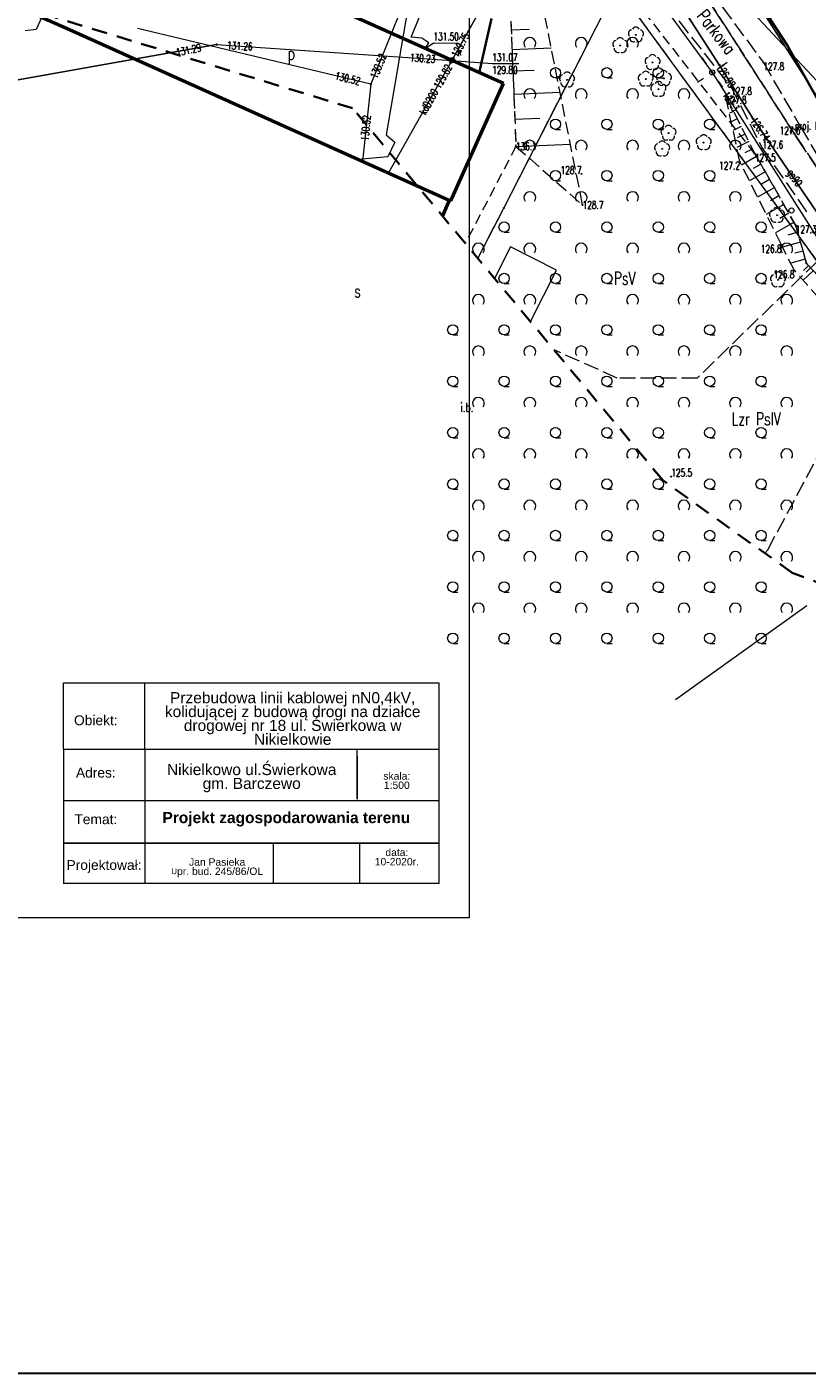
# Model space of a CAD drawing. Header units: metres. Extents: x 7471162 to 7473271, y 5962027 to 5964034.
# Tile 16 of 75: x 7471346 to 7471422, y 5963811 to 5963942. Entities that reach past the tile are written whole.
import ezdxf
from ezdxf.enums import TextEntityAlignment as Align

# ---------------------------------------------------------------- set-up
doc = ezdxf.new("R2010")
doc.units = ezdxf.units.M
doc.header["$MEASUREMENT"] = 0
for name, pattern in [('2_1', [0]), ('2_BUBZ02', [1.75, 1.25, -0.5]), ('2_BUBZ02G', [1.75, 1.25, -0.5]), ('2_BUIB12_02', [0]), ('2_BUIB12_03', [0]), ('2_KTJZ01', [2, 1.5, -0.5]), ('2_KTOK05_01', [7.5, 7.5]), ('2_PTTL', [1.5, 1, -0.5]), ('2_PTWP03', [0]), ('3_EGBB01', [0]), ('4', [2.5, 1.5, -1]), ('4_1', [0]), ('4_SUPB_P_01', [2.5, 2, -0.5]), ('4_SUPE_01', [0]), ('4_SUPG_01', [0]), ('4_SUPK_01', [0]), ('4_SUPK_P_01', [2.5, 2, -0.5]), ('4_SUPW_01', [0]), ('DASHED', [19.05, 12.7, -6.35]), ('GDE', [0]), ('GUK', [2, 1.5, -0.5])]:
    doc.linetypes.add(name, pattern=pattern)
doc.layers.get('0').update_dxf_attribs({"color": 250, "linetype": 'CONTINUOUS', "lineweight": 100})
doc.layers.add('1300309-opisy', color=7, linetype='CONTINUOUS')
doc.layers.add('A_ramka', color=1, linetype='CONTINUOUS', lineweight=60, plot=False)
for name, color, linetype, lineweight in [('BUBZ_L_1', 7, '2_BUBZ02', 18), ('BUIB_E_T_6', 7, 'CONTINUOUS', 18), ('BUIB_L_10', 7, '2_BUIB12_02', 25), ('Dzialki', 7, 'GDE', 18), ('EGBB_E_T_0', 7, 'CONTINUOUS', 25), ('EGBB_L_1', 5, '3_EGBB01', 50), ('Kontury', 90, 'GUK', 18), ('KTJZ_L_0', 7, '2_KTJZ01', 18), ('KTOK_L_4', 7, '2_KTOK05_01', 35), ('KTUL_E_T_0', 7, 'CONTINUOUS', 25), ('LINIE_L_1', 90, '4', 35), ('Numery_konturow', 90, 'CONTINUOUS', 13), ('OBOP_T_1', 3, 'CONTINUOUS', 18), ('PROJ. LINIA KABLOWA nn', 1, 'DASHED', 40), ('PTTL_L_3', 7, '2_PTTL', 18), ('PTWP_L_2', 141, '2_1', 18), ('Punkty', 7, 'CONTINUOUS', 18), ('RTPW_T_0', 7, 'CONTINUOUS', 15), ('SUPE_L_3', 1, '4_SUPE_01', 18), ('SUPG_E_T_2', 7, 'CONTINUOUS', 15), ('SUPG_L_2', 52, '4_SUPG_01', 18), ('SUPK_E_T_0', 34, 'CONTINUOUS', 15), ('SUPK_L_0', 34, '4_SUPK_01', 18), ('SUPP_L_4', 34, '4_SUPK_P_01', 18), ('SUPS_E_T_4', 34, 'CONTINUOUS', 18), ('SUPS_T_4', 34, 'CONTINUOUS', 18), ('SUPW_L_0', 5, '4_SUPW_01', 18), ('SUSM_T_0', 7, 'CONTINUOUS', 18), ('SUSM_T_3', 7, 'CONTINUOUS', 18), ('SUTE_T_0', 1, 'CONTINUOUS', 18), ('SUTG_T_0', 52, 'CONTINUOUS', 18), ('SUTK_T_0', 34, 'CONTINUOUS', 18), ('SUTW_T_0', 5, 'CONTINUOUS', 18), ('SUUK_E_T_9', 34, 'CONTINUOUS', 15), ('SUUK_T_2', 34, 'CONTINUOUS', 18)]:
    doc.layers.add(name, color=color, linetype=linetype, lineweight=lineweight)
doc.styles.add('ARIAL', font='ariali.ttf', dxfattribs={"height": 2.5})
doc.styles.add('Siecioprojekt', font='ariali.ttf', dxfattribs={"height": 2.5})
doc.styles.get("Standard").update_dxf_attribs({"font": 'Simplex.SHX', "width": 0.75})

# ---------------------------------------------------------------- blocks, each defined once
blk = doc.blocks.new('GRO')
at = {"linetype": 'Continuous'}
blk.add_circle((0, 0), 0.045, dxfattribs=at)
blk = doc.blocks.new('2_OBOP02_01')
at = {"linetype": 'Continuous'}
blk.add_circle((0, 0), 0.045, dxfattribs=at)
for centre, start, end in [((-0.36, 0.12), 102.1445, 221.86), ((0, 0.38), 30.1401, 149.8599), ((0.36, 0.12), 318.14, 77.8555), ((-0.22, -0.3), 174.1482, 293.8542), ((0.22, -0.3), 246.1458, 5.8518)]:
    blk.add_arc(centre, 0.375, start, end, dxfattribs=at)
blk = doc.blocks.new('2_PTTL02')
at = {"linetype": 'Continuous'}
blk.add_arc((0, 0.36), 0.571, 321.3178, 218.6822, dxfattribs=at)
blk = doc.blocks.new('2_PTTL05')
at = {"linetype": 'Continuous'}
blk.add_line((0, -0.5), (0.5, -0.5), dxfattribs=at)
blk.add_circle((0, 0), 0.5, dxfattribs=at)
blk = doc.blocks.new('2_RTPW01')
at = {"linetype": 'Continuous'}
blk.add_circle((0, 0), 0.045, dxfattribs=at)
blk = doc.blocks.new('4_SUUS_P_05')
at = {"linetype": 'Continuous'}
for start, end in [(149.4064, 210.4809), (30.0857, 90.1805), (269.3333, 330.3412)]:
    blk.add_arc((0, 0), 0.25, start, end, dxfattribs=at)
blk = doc.blocks.new('4_SUSM04_01')
at = {"linetype": 'Continuous'}
blk.add_circle((0, 0), 0.25, dxfattribs=at)
blk = doc.blocks.new('4_SUSM01_01')
at = {"linetype": 'Continuous'}
for p, q in [((-0.74, 0.74), (-1.24, 1.24)), ((0.74, 0.74), (1.24, 1.24)), ((-0.74, -0.74), (-1.24, -1.24)), ((0.74, -0.74), (1.24, -1.24))]:
    blk.add_line(p, q, dxfattribs=at)
blk = doc.blocks.new('4_SUPS01_05')
at = {"linetype": 'Continuous'}
blk.add_circle((0, 0), 0.0625, dxfattribs=at)
blk = doc.blocks.new('4_SUPS01_04')
at = {"linetype": 'Continuous'}
blk.add_circle((0, 0), 0.0625, dxfattribs=at)
blk = doc.blocks.new('4_SUUS15_05')
at = {"linetype": 'Continuous'}
blk.add_circle((0, 0), 0.25, dxfattribs=at)

msp = doc.modelspace()

# ---------------------------------------------------------------- linework, layer by layer
at = {"color": 0, "linetype": 'Continuous', "lineweight": 15}
for p, q in [((7471389.055, 5964005.497), (7471389.055, 5963855.497)), ((7471349.6, 5963876.437), (7471349.6, 5963878.356)), ((7471349.6, 5963878.356), (7471386.09, 5963878.356)), ((7471357.503, 5963876.437), (7471357.503, 5963878.356)), ((7471386.09, 5963878.356), (7471386.101, 5963875.683)), ((7471349.6, 5963871.906), (7471349.6, 5963876.437)), ((7471357.503, 5963871.906), (7471357.503, 5963876.437)), ((7471386.101, 5963876.437), (7471386.101, 5963870.953)), ((7471349.6, 5963871.906), (7471349.6, 5963858.832)), ((7471349.6, 5963871.906), (7471386.101, 5963871.906)), ((7471357.503, 5963871.906), (7471357.503, 5963858.818)), ((7471378.145, 5963871.207), (7471378.145, 5963871.906)), ((7471386.101, 5963870.953), (7471386.101, 5963858.832)), ((7471349.6, 5963866.916), (7471386.101, 5963866.916)), ((7471349.6, 5963862.745), (7471386.101, 5963862.745)), ((7471369.999, 5963862.802), (7471369.999, 5963858.838)), ((7471378.37, 5963862.745), (7471378.37, 5963858.856)), ((7471386.101, 5963858.832), (7471349.6, 5963858.832)), ((7471389.055, 5963855.497), (7471178.197, 5963855.497))]:
    msp.add_line(p, q, dxfattribs=at)
at = {"layer": 'A_ramka', "linetype": 'Continuous', "lineweight": 30}
msp.add_lwpolyline([(7471163.679, 5963811.211), (7471554.852, 5963811.211), (7471554.852, 5964013.282), (7471163.679, 5964013.282)], close=True, dxfattribs=at)
at = {"layer": 'BUBZ_L_1', "linetype": '2_BUBZ02'}
for p, q in [((7471400.087, 5963924.831), (7471395.192, 5963949.376)), ((7471415.4, 5963929.02), (7471414.02, 5963935.4)), ((7471393.603, 5963930.517), (7471400.087, 5963924.831)), ((7471419.45, 5963920.93), (7471415.4, 5963929.02)), ((7471420.7, 5963918.45), (7471419.45, 5963920.93)), ((7471424.34, 5963914.36), (7471420.7, 5963918.45))]:
    msp.add_line(p, q, dxfattribs=at)
at = {"layer": 'BUBZ_L_1', "linetype": '2_BUBZ02G'}
for p, q in [((7471393.114, 5963942.69), (7471393.603, 5963930.517)), ((7471414.02, 5963935.4), (7471416.85, 5963929.81)), ((7471416.85, 5963929.81), (7471420.83, 5963922.84)), ((7471420.83, 5963922.84), (7471421.88, 5963919.13)), ((7471421.88, 5963919.13), (7471424.91, 5963915.91))]:
    msp.add_line(p, q, dxfattribs=at)
at = {"layer": 'BUBZ_L_1', "linetype": '2_1'}
for p, q in [((7471393.148, 5963941.849), (7471394.906, 5963941.919)), ((7471393.225, 5963939.939), (7471397.043, 5963940.093)), ((7471393.308, 5963937.866), (7471395.381, 5963937.949)), ((7471393.398, 5963935.615), (7471397.9, 5963935.796)), ((7471414.392, 5963934.665), (7471414.2, 5963934.567)), ((7471393.496, 5963933.171), (7471395.941, 5963933.269)), ((7471414.764, 5963933.929), (7471414.38, 5963933.735)), ((7471415.137, 5963933.194), (7471414.56, 5963932.902)), ((7471415.509, 5963932.459), (7471414.74, 5963932.07)), ((7471393.603, 5963930.517), (7471398.911, 5963930.73)), ((7471416.253, 5963930.988), (7471415.1, 5963930.405)), ((7471415.881, 5963931.724), (7471415.146, 5963931.351)), ((7471417.012, 5963929.526), (7471415.562, 5963928.697)), ((7471416.626, 5963930.253), (7471415.89, 5963929.881)), ((7471417.852, 5963928.055), (7471416.321, 5963927.181)), ((7471417.427, 5963928.8), (7471416.681, 5963928.375)), ((7471418.289, 5963927.289), (7471417.503, 5963926.84)), ((7471418.739, 5963926.503), (7471417.122, 5963925.58)), ((7471419.2, 5963925.695), (7471418.37, 5963925.22)), ((7471419.674, 5963924.864), (7471417.968, 5963923.89)), ((7471420.161, 5963924.011), (7471419.285, 5963923.511)), ((7471420.662, 5963923.135), (7471418.861, 5963922.107)), ((7471421.02, 5963922.169), (7471420.061, 5963921.898)), ((7471421.291, 5963921.21), (7471419.556, 5963920.719)), ((7471421.537, 5963920.343), (7471420.753, 5963920.121)), ((7471421.759, 5963919.559), (7471420.343, 5963919.158)), ((7471422.079, 5963918.919), (7471421.59, 5963918.459)), ((7471422.538, 5963918.43), (7471421.548, 5963917.498))]:
    msp.add_line(p, q, dxfattribs=at)
msp.add_point((7471414.02, 5963935.4), dxfattribs=at)
at = {"layer": 'BUIB_L_10', "linetype": '2_BUIB12_03', "lineweight": 0}
for p, q in [((7471393.077, 5963920.735), (7471391.525, 5963917.676)), ((7471397.547, 5963918.465), (7471393.077, 5963920.735)), ((7471395.02, 5963913.484), (7471397.547, 5963918.465))]:
    msp.add_line(p, q, dxfattribs=at)
at = {"layer": 'Dzialki'}
for p, q in [((7471415.67, 5963946.68), (7471426.24, 5963930.07)), ((7471392.42, 5963924.52), (7471403.43, 5963946.03)), ((7471426.01, 5963915.12), (7471403.43, 5963946.03)), ((7471389.91, 5963919.612), (7471392.42, 5963924.52))]:
    msp.add_line(p, q, dxfattribs=at)
at = {"layer": 'EGBB_L_1', "linetype": '3_EGBB01'}
for p, q in [((7471392.381, 5963936.623), (7471355.031, 5963953.392)), ((7471346.713, 5963943.423), (7471349.861, 5963942.01)), ((7471349.861, 5963942.01), (7471378.868, 5963928.987)), ((7471387.261, 5963925.219), (7471392.381, 5963936.623)), ((7471378.868, 5963928.987), (7471387.124, 5963925.28)), ((7471387.124, 5963925.28), (7471386.445, 5963923.767)), ((7471387.124, 5963925.28), (7471387.261, 5963925.219))]:
    msp.add_line(p, q, dxfattribs=at)
at = {"layer": 'Kontury'}
for p, q in [((7471415.67, 5963946.68), (7471426.24, 5963930.07)), ((7471392.42, 5963924.52), (7471403.43, 5963946.03)), ((7471422.93, 5963919.34), (7471403.43, 5963946.03)), ((7471389.91, 5963919.612), (7471392.42, 5963924.52)), ((7471422.93, 5963919.34), (7471411.23, 5963907.98)), ((7471403.46, 5963907.99), (7471397.319, 5963910.727)), ((7471411.23, 5963907.98), (7471403.46, 5963907.99)), ((7471418.1, 5963891.28), (7471425.13, 5963904.39)), ((7471417.813, 5963890.951), (7471418.1, 5963891.28))]:
    msp.add_line(p, q, dxfattribs=at)
at = {"layer": 'KTJZ_L_0', "linetype": '2_KTJZ01'}
for p, q in [((7471411.31, 5963947.31), (7471417.68, 5963938.67)), ((7471408.21, 5963944.29), (7471414.54, 5963936.27)), ((7471417.68, 5963938.67), (7471421.29, 5963932.43)), ((7471414.54, 5963936.27), (7471417.59, 5963930.3)), ((7471421.29, 5963932.43), (7471424.83, 5963926.48)), ((7471417.59, 5963930.3), (7471422.13, 5963923.81))]:
    msp.add_line(p, q, dxfattribs=at)
at = {"layer": 'KTOK_L_4', "linetype": '2_KTOK05_01'}
for p, q in [((7471417.64, 5963943.98), (7471420.045, 5963940.253)), ((7471391.229, 5963942.946), (7471390.03, 5963937.679)), ((7471420.045, 5963940.253), (7471426.732, 5963928.307))]:
    msp.add_line(p, q, dxfattribs=at)
at = {"layer": 'LINIE_L_1', "linetype": '4'}
for p, q in [((7471377.719, 5963934.233), (7471338.447, 5963946.218)), ((7471407.896, 5963898.042), (7471377.719, 5963934.233)), ((7471420.49, 5963889.036), (7471407.896, 5963898.042)), ((7471492.024, 5963862.754), (7471420.49, 5963889.036))]:
    msp.add_line(p, q, dxfattribs=at)
at = {"layer": 'PROJ. LINIA KABLOWA nn', "color": 7, "linetype": 'ByBlock', "lineweight": 25}
for p, q in [((7471378.145, 5963871.207), (7471378.145, 5963867.036)), ((7471349.6, 5963862.745), (7471386.101, 5963862.745))]:
    msp.add_line(p, q, dxfattribs=at)
at = {"layer": 'PTTL_L_3', "linetype": '2_PTTL'}
for p, q in [((7471416.85, 5963929.81), (7471405.486, 5963944.401)), ((7471393.114, 5963942.69), (7471393.603, 5963930.517)), ((7471393.603, 5963930.517), (7471388.676, 5963921.092)), ((7471420.83, 5963922.84), (7471416.85, 5963929.81)), ((7471421.88, 5963919.13), (7471420.83, 5963922.84)), ((7471424.91, 5963915.91), (7471421.88, 5963919.13))]:
    msp.add_line(p, q, dxfattribs=at)
at = {"layer": 'PTWP_L_2', "linetype": '2_PTWP03'}
msp.add_line((7471409.135, 5963876.739), (7471421.914, 5963885.858), dxfattribs=at)
at = {"layer": 'SUPE_L_3', "linetype": '4_SUPE_01'}
for p, q in [((7471383.41, 5963941.14), (7471387.778, 5963951.743)), ((7471406.886, 5963945.643), (7471412.709, 5963937.716)), ((7471383.073, 5963943.951), (7471380.974, 5963931.631)), ((7471347.491, 5963943.074), (7471346.94, 5963941.878)), ((7471346.94, 5963941.878), (7471345.856, 5963941.772)), ((7471384.435, 5963941.056), (7471383.41, 5963941.14)), ((7471385.137, 5963940.585), (7471384.435, 5963941.056)), ((7471384.777, 5963940.037), (7471385.137, 5963940.585)), ((7471412.709, 5963937.716), (7471424.032, 5963919.905)), ((7471380.974, 5963931.631), (7471381.817, 5963930.922)), ((7471381.817, 5963930.922), (7471381.136, 5963929.511)), ((7471381.136, 5963929.511), (7471378.302, 5963929.241))]:
    msp.add_line(p, q, dxfattribs=at)
at = {"layer": 'SUPG_L_2', "linetype": '4_SUPG_01'}
for p, q in [((7471413.39, 5963938.44), (7471408.94, 5963945.38)), ((7471416.68, 5963933.21), (7471413.39, 5963938.44)), ((7471425.76, 5963919.87), (7471416.68, 5963933.21))]:
    msp.add_line(p, q, dxfattribs=at)
at = {"layer": 'SUPG_L_2', "linetype": '4_1'}
for p, q in [((7471408.94, 5963945.38), (7471413.39, 5963938.44)), ((7471413.39, 5963938.44), (7471416.68, 5963933.21)), ((7471416.68, 5963933.21), (7471425.76, 5963919.87))]:
    msp.add_line(p, q, dxfattribs=at)
at = {"layer": 'SUPK_L_0', "linetype": '4_SUPK_01'}
for p, q in [((7471399.712, 5963960.963), (7471387.375, 5963938.87)), ((7471414.265, 5963946.107), (7471423.341, 5963936.42)), ((7471364.481, 5963940.421), (7471336.586, 5963935.479)), ((7471364.481, 5963940.421), (7471387.375, 5963938.87)), ((7471387.375, 5963938.87), (7471381.202, 5963927.939))]:
    msp.add_line(p, q, dxfattribs=at)
at = {"layer": 'SUPK_L_0', "linetype": '4_1'}
for p, q in [((7471387.375, 5963938.87), (7471399.712, 5963960.963)), ((7471414.265, 5963946.107), (7471423.341, 5963936.42)), ((7471336.586, 5963935.479), (7471364.481, 5963940.421)), ((7471364.481, 5963940.421), (7471387.375, 5963938.87)), ((7471387.375, 5963938.87), (7471381.202, 5963927.939))]:
    msp.add_line(p, q, dxfattribs=at)
at = {"layer": 'SUPP_L_4', "linetype": '4_SUPK_P_01'}
for p, q in [((7471420.546, 5963931.976), (7471410.658, 5963947.348)), ((7471430.237, 5963917.499), (7471420.546, 5963931.976))]:
    msp.add_line(p, q, dxfattribs=at)
at = {"layer": 'SUPP_L_4', "linetype": '4_SUPB_P_01'}
for p, q in [((7471410.658, 5963947.348), (7471420.546, 5963931.976)), ((7471420.546, 5963931.976), (7471430.237, 5963917.499))]:
    msp.add_line(p, q, dxfattribs=at)
at = {"layer": 'SUPW_L_0', "linetype": '4_SUPW_01'}
for p, q in [((7471386.262, 5963953.301), (7471379.486, 5963936.586)), ((7471379.486, 5963936.586), (7471356.789, 5963941.972)), ((7471379.486, 5963936.586), (7471378.673, 5963929.075))]:
    msp.add_line(p, q, dxfattribs=at)
at = {"layer": 'SUPW_L_0', "linetype": '4_1'}
for p, q in [((7471386.262, 5963953.301), (7471379.486, 5963936.586)), ((7471379.486, 5963936.586), (7471356.789, 5963941.972)), ((7471379.486, 5963936.586), (7471378.673, 5963929.075))]:
    msp.add_line(p, q, dxfattribs=at)
at = {"layer": 'SUTE_T_0', "linetype": 'Continuous'}
for p, q in [((7471384.777, 5963940.037), (7471385.576, 5963940.584)), ((7471385.576, 5963940.584), (7471388.073, 5963940.572))]:
    msp.add_line(p, q, dxfattribs=at)
at = {"layer": 'SUTK_T_0', "linetype": 'Continuous'}
for p, q in [((7471387.39, 5963938.875), (7471391.292, 5963938.568)), ((7471391.292, 5963938.568), (7471393.898, 5963938.568))]:
    msp.add_line(p, q, dxfattribs=at)

# ---------------------------------------------------------------- block references
at = {"layer": 'OBOP_T_1'}
for p in [(7471403.757, 5963940.335), (7471405.28, 5963941.36), (7471406.898, 5963938.687), (7471398.58, 5963936.994), (7471406.235, 5963937.069), (7471408, 5963937.13), (7471407.471, 5963936.081), (7471408.448, 5963931.812), (7471407.83, 5963930.284), (7471411.87, 5963930.89), (7471419.01, 5963923.83), (7471419.106, 5963917.548)]:
    msp.add_blockref('2_OBOP02_01', p, dxfattribs=at)
at = {"layer": 'PTTL_L_3'}
for name, p in [('2_PTTL02', (7471394.957, 5963940.178)), ('2_PTTL02', (7471399.957, 5963940.178)), ('2_PTTL02', (7471404.957, 5963940.178)), ('2_PTTL05', (7471397.457, 5963937.678)), ('2_PTTL05', (7471402.457, 5963937.678)), ('2_PTTL05', (7471407.457, 5963937.678)), ('2_PTTL02', (7471394.957, 5963935.178)), ('2_PTTL02', (7471399.957, 5963935.178)), ('2_PTTL02', (7471404.957, 5963935.178)), ('2_PTTL02', (7471409.957, 5963935.178)), ('2_PTTL05', (7471397.457, 5963932.678)), ('2_PTTL05', (7471402.457, 5963932.678)), ('2_PTTL05', (7471407.457, 5963932.678)), ('2_PTTL05', (7471412.457, 5963932.678)), ('2_PTTL02', (7471394.957, 5963930.178)), ('2_PTTL02', (7471399.957, 5963930.178)), ('2_PTTL02', (7471404.957, 5963930.178)), ('2_PTTL02', (7471409.957, 5963930.178)), ('2_PTTL02', (7471414.957, 5963930.178)), ('2_PTTL05', (7471397.457, 5963927.678)), ('2_PTTL05', (7471402.457, 5963927.678)), ('2_PTTL05', (7471407.457, 5963927.678)), ('2_PTTL05', (7471412.457, 5963927.678)), ('2_PTTL02', (7471394.957, 5963925.178)), ('2_PTTL02', (7471399.957, 5963925.178)), ('2_PTTL02', (7471404.957, 5963925.178)), ('2_PTTL02', (7471409.957, 5963925.178)), ('2_PTTL02', (7471414.957, 5963925.178)), ('2_PTTL05', (7471392.457, 5963922.678)), ('2_PTTL05', (7471397.457, 5963922.678)), ('2_PTTL05', (7471402.457, 5963922.678)), ('2_PTTL05', (7471407.457, 5963922.678)), ('2_PTTL05', (7471412.457, 5963922.678)), ('2_PTTL05', (7471417.457, 5963922.678)), ('2_PTTL02', (7471389.957, 5963920.178)), ('2_PTTL02', (7471394.957, 5963920.178)), ('2_PTTL02', (7471399.957, 5963920.178)), ('2_PTTL02', (7471404.957, 5963920.178)), ('2_PTTL02', (7471409.957, 5963920.178)), ('2_PTTL02', (7471414.957, 5963920.178)), ('2_PTTL02', (7471419.957, 5963920.178)), ('2_PTTL05', (7471392.457, 5963917.678)), ('2_PTTL05', (7471397.457, 5963917.678)), ('2_PTTL05', (7471402.457, 5963917.678)), ('2_PTTL05', (7471407.457, 5963917.678)), ('2_PTTL05', (7471412.457, 5963917.678)), ('2_PTTL05', (7471417.457, 5963917.678)), ('2_PTTL02', (7471389.957, 5963915.178)), ('2_PTTL02', (7471394.957, 5963915.178)), ('2_PTTL02', (7471399.957, 5963915.178)), ('2_PTTL02', (7471404.957, 5963915.178)), ('2_PTTL02', (7471409.957, 5963915.178)), ('2_PTTL02', (7471414.957, 5963915.178)), ('2_PTTL02', (7471419.957, 5963915.178)), ('2_PTTL05', (7471387.457, 5963912.678)), ('2_PTTL05', (7471392.457, 5963912.678)), ('2_PTTL05', (7471397.457, 5963912.678)), ('2_PTTL05', (7471402.457, 5963912.678)), ('2_PTTL05', (7471407.457, 5963912.678)), ('2_PTTL05', (7471412.457, 5963912.678)), ('2_PTTL05', (7471417.457, 5963912.678)), ('2_PTTL02', (7471389.957, 5963910.178)), ('2_PTTL02', (7471394.957, 5963910.178)), ('2_PTTL02', (7471399.957, 5963910.178)), ('2_PTTL02', (7471404.957, 5963910.178)), ('2_PTTL02', (7471409.957, 5963910.178)), ('2_PTTL02', (7471414.957, 5963910.178)), ('2_PTTL02', (7471419.957, 5963910.178)), ('2_PTTL05', (7471387.457, 5963907.678)), ('2_PTTL05', (7471392.457, 5963907.678)), ('2_PTTL05', (7471397.457, 5963907.678)), ('2_PTTL05', (7471402.457, 5963907.678)), ('2_PTTL05', (7471407.457, 5963907.678)), ('2_PTTL05', (7471412.457, 5963907.678)), ('2_PTTL05', (7471417.457, 5963907.678)), ('2_PTTL02', (7471389.957, 5963905.178)), ('2_PTTL02', (7471394.957, 5963905.178)), ('2_PTTL02', (7471399.957, 5963905.178)), ('2_PTTL02', (7471404.957, 5963905.178)), ('2_PTTL02', (7471409.957, 5963905.178)), ('2_PTTL02', (7471414.957, 5963905.178)), ('2_PTTL02', (7471419.957, 5963905.178)), ('2_PTTL05', (7471387.457, 5963902.678)), ('2_PTTL05', (7471392.457, 5963902.678)), ('2_PTTL05', (7471397.457, 5963902.678)), ('2_PTTL05', (7471402.457, 5963902.678)), ('2_PTTL05', (7471407.457, 5963902.678)), ('2_PTTL05', (7471412.457, 5963902.678)), ('2_PTTL05', (7471417.457, 5963902.678)), ('2_PTTL02', (7471389.957, 5963900.178)), ('2_PTTL02', (7471394.957, 5963900.178)), ('2_PTTL02', (7471399.957, 5963900.178)), ('2_PTTL02', (7471404.957, 5963900.178)), ('2_PTTL02', (7471409.957, 5963900.178)), ('2_PTTL02', (7471414.957, 5963900.178)), ('2_PTTL02', (7471419.957, 5963900.178)), ('2_PTTL05', (7471387.457, 5963897.678)), ('2_PTTL05', (7471392.457, 5963897.678)), ('2_PTTL05', (7471397.457, 5963897.678)), ('2_PTTL05', (7471402.457, 5963897.678)), ('2_PTTL05', (7471407.457, 5963897.678)), ('2_PTTL05', (7471412.457, 5963897.678)), ('2_PTTL05', (7471417.457, 5963897.678)), ('2_PTTL02', (7471389.957, 5963895.178)), ('2_PTTL02', (7471394.957, 5963895.178)), ('2_PTTL02', (7471399.957, 5963895.178)), ('2_PTTL02', (7471404.957, 5963895.178)), ('2_PTTL02', (7471409.957, 5963895.178)), ('2_PTTL02', (7471414.957, 5963895.178)), ('2_PTTL02', (7471419.957, 5963895.178)), ('2_PTTL05', (7471387.457, 5963892.678)), ('2_PTTL05', (7471392.457, 5963892.678)), ('2_PTTL05', (7471397.457, 5963892.678)), ('2_PTTL05', (7471402.457, 5963892.678)), ('2_PTTL05', (7471407.457, 5963892.678)), ('2_PTTL05', (7471412.457, 5963892.678)), ('2_PTTL05', (7471417.457, 5963892.678)), ('2_PTTL02', (7471389.957, 5963890.178)), ('2_PTTL02', (7471394.957, 5963890.178)), ('2_PTTL02', (7471399.957, 5963890.178)), ('2_PTTL02', (7471404.957, 5963890.178)), ('2_PTTL02', (7471409.957, 5963890.178)), ('2_PTTL02', (7471414.957, 5963890.178)), ('2_PTTL02', (7471419.957, 5963890.178)), ('2_PTTL05', (7471387.457, 5963887.678)), ('2_PTTL05', (7471392.457, 5963887.678)), ('2_PTTL05', (7471397.457, 5963887.678)), ('2_PTTL05', (7471402.457, 5963887.678)), ('2_PTTL05', (7471407.457, 5963887.678)), ('2_PTTL05', (7471412.457, 5963887.678)), ('2_PTTL05', (7471417.457, 5963887.678)), ('2_PTTL02', (7471389.957, 5963885.178)), ('2_PTTL02', (7471394.957, 5963885.178)), ('2_PTTL02', (7471399.957, 5963885.178)), ('2_PTTL02', (7471404.957, 5963885.178)), ('2_PTTL02', (7471409.957, 5963885.178)), ('2_PTTL02', (7471414.957, 5963885.178)), ('2_PTTL02', (7471419.957, 5963885.178)), ('2_PTTL05', (7471387.457, 5963882.678)), ('2_PTTL05', (7471392.457, 5963882.678)), ('2_PTTL05', (7471397.457, 5963882.678)), ('2_PTTL05', (7471402.457, 5963882.678)), ('2_PTTL05', (7471407.457, 5963882.678)), ('2_PTTL05', (7471412.457, 5963882.678)), ('2_PTTL05', (7471417.457, 5963882.678))]:
    msp.add_blockref(name, p, dxfattribs=at)
at = {"layer": 'Punkty'}
msp.add_blockref('GRO', (7471392.42, 5963924.52), dxfattribs=at)
at = {"layer": 'RTPW_T_0'}
for p in [(7471417.68, 5963938.67), (7471414.54, 5963936.27), (7471414.02, 5963935.4), (7471421.29, 5963932.43), (7471393.6, 5963930.52), (7471416.85, 5963929.81), (7471417.59, 5963930.3), (7471415.4, 5963929.02), (7471399.974, 5963927.834), (7471400.09, 5963924.83), (7471420.83, 5963922.84), (7471419.45, 5963920.93), (7471421.88, 5963919.13), (7471420.7, 5963918.45), (7471408.723, 5963898.408)]:
    msp.add_blockref('2_RTPW01', p, dxfattribs=at)
at = {"layer": 'SUPS_T_4'}
msp.add_blockref('4_SUUS_P_05', (7471420.546, 5963931.976), dxfattribs=at)
at = {"layer": 'SUSM_T_0', "rotation": 349.097660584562}
msp.add_blockref('4_SUSM01_01', (7471412.709, 5963937.716), dxfattribs=at)
at = {"layer": 'SUSM_T_3'}
for p in [(7471412.709, 5963937.716), (7471420.406, 5963924.284)]:
    msp.add_blockref('4_SUSM04_01', p, dxfattribs=at)
at = {"layer": 'SUTE_T_0'}
for p in [(7471384.777, 5963940.037), (7471412.709, 5963937.716)]:
    msp.add_blockref('4_SUPS01_05', p, dxfattribs=at)
at = {"layer": 'SUTG_T_0'}
for p in [(7471413.39, 5963938.44), (7471416.68, 5963933.21)]:
    msp.add_blockref('4_SUPS01_04', p, dxfattribs=at)
at = {"layer": 'SUTK_T_0'}
for p in [(7471364.481, 5963940.421), (7471364.481, 5963940.421), (7471387.126, 5963938.887), (7471387.252, 5963938.653), (7471387.39, 5963938.875), (7471387.497, 5963939.089)]:
    msp.add_blockref('4_SUPS01_05', p, dxfattribs=at)
at = {"layer": 'SUTW_T_0'}
for p in [(7471379.486, 5963936.586), (7471379.486, 5963936.586), (7471378.673, 5963929.075)]:
    msp.add_blockref('4_SUPS01_05', p, dxfattribs=at)
at = {"layer": 'SUUK_T_2'}
msp.add_blockref('4_SUUS15_05', (7471387.393, 5963938.903), dxfattribs=at)

# ---------------------------------------------------------------- texts
at = {"color": 0, "ltscale": 0.01, "attachment_point": 2, "line_spacing_factor": 0.75, "style": 'ARIAL'}
for s, insert, char_height in [('\\A1;{\\fArial|b0|i0|c238|p34;Przebudowa linii kablowej nN0,4kV,\\Pkolidującej z budową drogi na działce\\Pdrogowej nr 18 ul. Świerkowa w\\PNikielkowie}', (7471371.882, 5963877.44), 1.07838), ('{\\fArial|b0|i0|c238|p34;Nikielkowo ul.Świerkowa \\Pgm. Barczewo}', (7471367.896, 5963870.451), 1.07838), ('{\\fArial|b0|i0|c238|p34;Adres:}', (7471352.731, 5963870.088), 0.95856), ('{\\fArial|b0|i0|c238|p34;Temat:}', (7471352.731, 5963865.558), 0.95856), ('{\\fArial|b1|i0|c238|p34;Projekt zagospodarowania terenu}', (7471371.266, 5963865.779), 1.07838), ('{\\fArial|b0|i0|c238|p34;Projektował:}', (7471353.526, 5963861.108), 0.95856)]:
    msp.add_mtext(s, dxfattribs=dict(at, insert=insert, char_height=char_height))
at = {"ltscale": 0.01, "attachment_point": 2, "line_spacing_factor": 0.75, "style": 'ARIAL'}
for s, insert, char_height in [('{\\fArial|b0|i0|c238|p34;\\C0;Obiekt:}', (7471352.731, 5963875.183), 0.95856), ('{\\fArial|b0|i0|c238|p34;\\C0;skala: \\P1:500}', (7471382.014, 5963869.647), 0.71892), ('\\A1;{\\fArial|b0|i0|c238|p34;\\H1.282x;\\C0;Jan Pasieka\\H0.78x;\\PU\\H1.282x;pr. bud. 245/86/OL }', (7471364.538, 5963861.277), 0.56076)]:
    msp.add_mtext(s, dxfattribs=dict(at, insert=insert, char_height=char_height))
at = {"color": 0, "ltscale": 0.01, "insert": (7471382.021, 5963862.214), "char_height": 0.71892, "width": 13.72514, "attachment_point": 2, "line_spacing_factor": 0.75, "style": 'ARIAL'}
msp.add_mtext('{\\fArial|b0|i0|c238|p34;data:\\P10-2020r.}', dxfattribs=at)
at = {"layer": 'BUIB_E_T_6', "width": 0.7}
msp.add_text('i.b.', height=0.9, dxfattribs=at).set_placement((7471388.211, 5963904.69))
at = {"layer": 'EGBB_E_T_0', "width": 0.7}
for s, p in [('p', (7471371.744, 5963939.351)), ('s', (7471378.194, 5963916.437))]:
    msp.add_text(s, height=1.25, dxfattribs=at).set_placement(p, align=Align.MIDDLE)
at = {"layer": 'KTUL_E_T_0', "width": 0.7}
msp.add_text('Parkowa', height=1.25, rotation=307.87, dxfattribs=at).set_placement((7471413.138, 5963941.632), align=Align.MIDDLE)
at = {"layer": 'Numery_konturow', "width": 0.7}
for s, p in [('PsV', (7471403.13, 5963917.07)), ('Lzr PsIV', (7471414.603, 5963903.396))]:
    msp.add_text(s, height=1.25, dxfattribs=at).set_placement(p)
at = {"layer": 'RTPW_T_0', "width": 0.7}
for s, p in [('127.8', (7471417.68, 5963938.67)), ('127.8', (7471414.54, 5963936.27)), ('127.8', (7471414.02, 5963935.4)), ('127.5', (7471416.85, 5963929.81)), ('127.3', (7471420.83, 5963922.84))]:
    msp.add_text(s, height=0.75, dxfattribs=at).set_placement(p, align=Align.TOP_LEFT)
for s, p in [('127.6', (7471421.29, 5963932.43)), ('127.2', (7471415.4, 5963929.02)), ('126.8', (7471419.45, 5963920.93)), ('126.8', (7471420.7, 5963918.45))]:
    msp.add_text(s, height=0.75, dxfattribs=at).set_placement(p, align=Align.TOP_RIGHT)
for s, p in [('136.1', (7471393.6, 5963930.52)), ('128.7', (7471400.09, 5963924.83))]:
    msp.add_text(s, height=0.75, dxfattribs=at).set_placement(p, align=Align.MIDDLE_LEFT)
for s, p in [('127.6', (7471417.59, 5963930.3)), ('125.5', (7471408.723, 5963898.408))]:
    msp.add_text(s, height=0.75, dxfattribs=at).set_placement(p)
msp.add_text('128.7', height=0.75, dxfattribs=at).set_placement((7471399.974, 5963927.834), align=Align.RIGHT)
at = {"layer": 'SUPG_E_T_2', "width": 0.7}
msp.add_text('gs90', height=0.75, rotation=304.24154, dxfattribs=at).set_placement((7471420.643, 5963927.388), align=Align.MIDDLE)
at = {"layer": 'SUPK_E_T_0', "width": 0.7}
msp.add_text('kdD200', height=0.75, rotation=60.54481, dxfattribs=at).set_placement((7471385.113, 5963934.865), align=Align.MIDDLE)
at = {"layer": 'SUPS_E_T_4', "width": 0.7}
msp.add_text('proj. k', height=0.75, dxfattribs=at).set_placement((7471420.737, 5963932.145))
at = {"layer": 'SUTE_T_0', "width": 0.7}
for s, rotation, p in [('131.50', 359.73, (7471385.579, 5963941.209)), ('127.3', 303.43956, (7471413.964, 5963935.743))]:
    msp.add_text(s, height=0.75, rotation=rotation, dxfattribs=at).set_placement(p, align=Align.MIDDLE_LEFT)
at = {"layer": 'SUTG_T_0', "width": 0.7}
for s, rotation, p in [('126.98', 302.17248, (7471413.39, 5963938.44)), ('126.74', 304.24154, (7471416.68, 5963933.21))]:
    msp.add_text(s, height=0.75, rotation=rotation, dxfattribs=at).set_placement(p, align=Align.MIDDLE_LEFT)
at = {"layer": 'SUTK_T_0', "width": 0.7}
for s, rotation, p in [('129.75', 61.34432, (7471387.614, 5963939.298)), ('131.26', 357.00476, (7471365.506, 5963940.353))]:
    msp.add_text(s, height=0.75, rotation=rotation, dxfattribs=at).set_placement(p, align=Align.MIDDLE_LEFT)
for s, rotation, p in [('131.29', 11.98801, (7471362.969, 5963940.153)), ('130.23', 356.11454, (7471385.764, 5963939.011)), ('129.82', 60.5453, (7471387.115, 5963938.411))]:
    msp.add_text(s, height=0.75, rotation=rotation, dxfattribs=at).set_placement(p, align=Align.MIDDLE_RIGHT)
for s, p in [('131.07', (7471391.292, 5963939.568)), ('129.80', (7471391.292, 5963938.318))]:
    msp.add_text(s, height=0.75, dxfattribs=at).set_placement(p, align=Align.TOP_LEFT)
at = {"layer": 'SUTW_T_0', "width": 0.7}
for rotation, p in [(67.03679, (7471379.73, 5963937.188)), (84.78455, (7471378.89, 5963931.086))]:
    msp.add_text('130.52', height=0.75, rotation=rotation, dxfattribs=at).set_placement(p, align=Align.MIDDLE_LEFT)
msp.add_text('130.52', height=0.75, rotation=346.31023, dxfattribs=at).set_placement((7471378.441, 5963936.834), align=Align.MIDDLE_RIGHT)
at = {"layer": 'SUUK_E_T_9', "width": 0.7}
msp.add_text('k', height=0.75, dxfattribs=at).set_placement((7471387.893, 5963939.403))

# ---------------------------------------------------------------- next in the draw order: texts
at = {"layer": '1300309-opisy', "color": 1, "ltscale": 0.3, "insert": (7471322.795, 5963929.836), "char_height": 1.39, "width": 50.25548, "attachment_point": 2, "rotation": 0.03922, "style": 'Siecioprojekt', "bg_fill": 2}
msp.add_mtext('\\A1;{\\fArial|b0|i0|c238|p34;\\C0;ten kabel nie istnieje}', dxfattribs=at)

doc.saveas('drawing.dxf')
